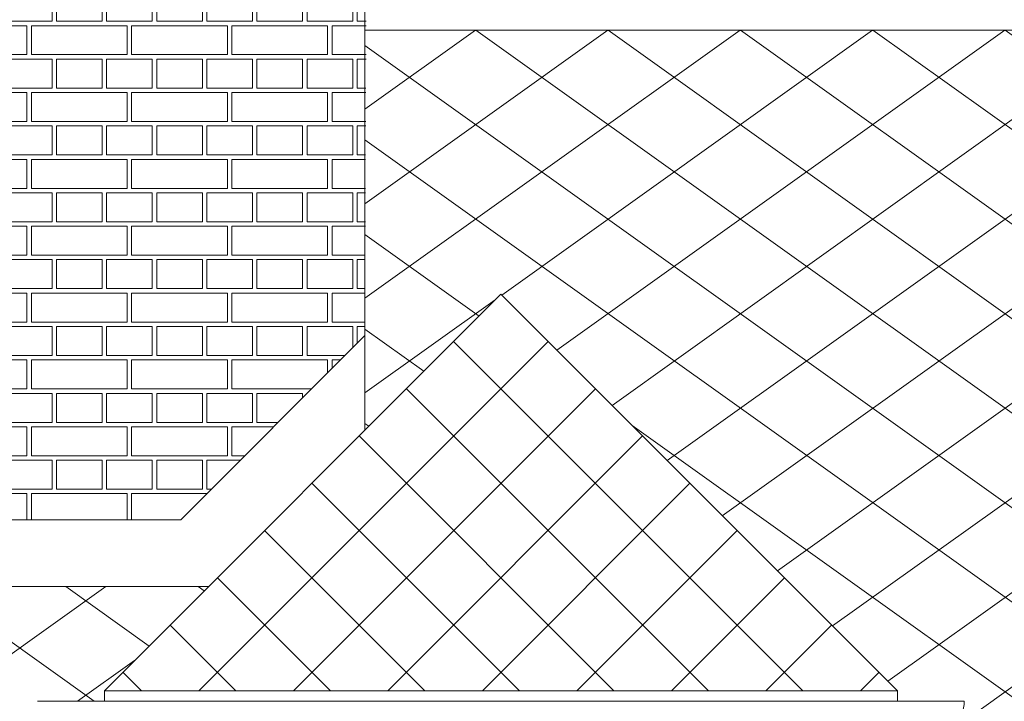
# Model space of a CAD drawing. Extents: x -394022 to -71759, y -12022 to 18278.
# Tile 74 of 91: x -107344 to -105134, y 10595 to 12124. Entities that reach past the tile are written whole.
import ezdxf

# ---------------------------------------------------------------- set-up
doc = ezdxf.new("R2010")
doc.units = 0
doc.header["$MEASUREMENT"] = 0
doc.layers.add('Arch kolorystyka_Nr_Pióra__114', color=7, linetype='Continuous', lineweight=13, true_color=0xf1d696)
doc.layers.add('arch wypelnienia_Nr_Pióra__2', color=7, linetype='Continuous', lineweight=13, true_color=0x7f7f7f)
for name, color, linetype, lineweight in [('INWENT DACH_Nr_Pióra__21', 7, 'Continuous', 13), ('INWENT ODWODNIENIE_Nr_Pióra__5', 7, 'Continuous', 13), ('INWENT.ŚCIANY_Nr_Pióra__21', 7, 'Continuous', 13)]:
    doc.layers.add(name, color=color, linetype=linetype, lineweight=lineweight)

# ---------------------------------------------------------------- blocks, each defined once
blk = doc.blocks.new('*X6')
at = {"layer": 'Arch kolorystyka_Nr_Pióra__114', "linetype": 'Continuous'}
for p, q in [((-107271.2, 12185.6), (-107271.2, 12120.6)), ((-107261.2, 12185.6), (-107261.2, 12120.6)), ((-107158.7, 12185.6), (-107158.7, 12120.6)), ((-107148.7, 12185.6), (-107148.7, 12120.6)), ((-107046.2, 12185.6), (-107046.2, 12120.6)), ((-107036.2, 12185.6), (-107036.2, 12120.6)), ((-106933.7, 12185.6), (-106933.7, 12120.6)), ((-106923.7, 12185.6), (-106923.7, 12120.6)), ((-106821.2, 12185.6), (-106821.2, 12120.6)), ((-106811.2, 12185.6), (-106811.2, 12120.6)), ((-106708.7, 12185.6), (-106708.7, 12120.6)), ((-106698.7, 12185.6), (-106698.7, 12120.6)), ((-106596.2, 12185.6), (-106596.2, 12120.6)), ((-106586.2, 12185.6), (-106586.2, 12120.6)), ((-107373.7, 12120.6), (-107271.2, 12120.6)), ((-107261.2, 12120.6), (-107158.7, 12120.6)), ((-107148.7, 12120.6), (-107046.2, 12120.6)), ((-107036.2, 12120.6), (-106933.7, 12120.6)), ((-106923.7, 12120.6), (-106821.2, 12120.6)), ((-106811.2, 12120.6), (-106708.7, 12120.6)), ((-106698.7, 12120.6), (-106596.2, 12120.6)), ((-106586.2, 12120.6), (-106566, 12120.6)), ((-107327.5, 12110.6), (-107542.5, 12110.6)), ((-107327.5, 12045.6), (-107327.5, 12110.6)), ((-107102.5, 12110.6), (-107317.5, 12110.6)), ((-107317.5, 12045.6), (-107317.5, 12110.6)), ((-107102.5, 12045.6), (-107102.5, 12110.6)), ((-106877.5, 12110.6), (-107092.5, 12110.6)), ((-107092.5, 12045.6), (-107092.5, 12110.6)), ((-106877.5, 12045.6), (-106877.5, 12110.6)), ((-106652.5, 12110.6), (-106867.5, 12110.6)), ((-106867.5, 12045.6), (-106867.5, 12110.6)), ((-106652.5, 12045.6), (-106652.5, 12110.6)), ((-106566.1, 12110.6), (-106642.5, 12110.6)), ((-106642.5, 12045.6), (-106642.5, 12110.6)), ((-107542.5, 12045.6), (-107327.5, 12045.6)), ((-107317.5, 12045.6), (-107102.5, 12045.6)), ((-107092.5, 12045.6), (-106877.5, 12045.6)), ((-106867.5, 12045.6), (-106652.5, 12045.6)), ((-106642.5, 12045.6), (-106566.3, 12045.6)), ((-107373.7, 12035.6), (-107271.2, 12035.6)), ((-107271.2, 12035.6), (-107271.2, 11970.6)), ((-107261.2, 12035.6), (-107261.2, 11970.6)), ((-107261.2, 12035.6), (-107158.7, 12035.6)), ((-107158.7, 12035.6), (-107158.7, 11970.6)), ((-107148.7, 12035.6), (-107148.7, 11970.6)), ((-107148.7, 12035.6), (-107046.2, 12035.6)), ((-107046.2, 12035.6), (-107046.2, 11970.6)), ((-107036.2, 12035.6), (-107036.2, 11970.6)), ((-107036.2, 12035.6), (-106933.7, 12035.6)), ((-106933.7, 12035.6), (-106933.7, 11970.6)), ((-106923.7, 12035.6), (-106923.7, 11970.6)), ((-106923.7, 12035.6), (-106821.2, 12035.6)), ((-106821.2, 12035.6), (-106821.2, 11970.6)), ((-106811.2, 12035.6), (-106811.2, 11970.6)), ((-106811.2, 12035.6), (-106708.7, 12035.6)), ((-106708.7, 12035.6), (-106708.7, 11970.6)), ((-106698.7, 12035.6), (-106698.7, 11970.6)), ((-106698.7, 12035.6), (-106596.2, 12035.6)), ((-106596.2, 12035.6), (-106596.2, 11970.6)), ((-106586.2, 12035.6), (-106586.2, 11970.6)), ((-106586.2, 12035.6), (-106566.4, 12035.6)), ((-107327.5, 11960.6), (-107542.5, 11960.6)), ((-107373.7, 11970.6), (-107271.2, 11970.6)), ((-107327.5, 11895.6), (-107327.5, 11960.6)), ((-107102.5, 11960.6), (-107317.5, 11960.6)), ((-107317.5, 11895.6), (-107317.5, 11960.6)), ((-107261.2, 11970.6), (-107158.7, 11970.6)), ((-107148.7, 11970.6), (-107046.2, 11970.6)), ((-107102.5, 11895.6), (-107102.5, 11960.6)), ((-106877.5, 11960.6), (-107092.5, 11960.6)), ((-107092.5, 11895.6), (-107092.5, 11960.6)), ((-107036.2, 11970.6), (-106933.7, 11970.6)), ((-106923.7, 11970.6), (-106821.2, 11970.6)), ((-106877.5, 11895.6), (-106877.5, 11960.6)), ((-106652.5, 11960.6), (-106867.5, 11960.6)), ((-106867.5, 11895.6), (-106867.5, 11960.6)), ((-106811.2, 11970.6), (-106708.7, 11970.6)), ((-106698.7, 11970.6), (-106596.2, 11970.6)), ((-106652.5, 11895.6), (-106652.5, 11960.6)), ((-106566.7, 11960.6), (-106642.5, 11960.6)), ((-106642.5, 11895.6), (-106642.5, 11960.6)), ((-106586.2, 11970.6), (-106566.6, 11970.6)), ((-107542.5, 11895.6), (-107327.5, 11895.6)), ((-107317.5, 11895.6), (-107102.5, 11895.6)), ((-107092.5, 11895.6), (-106877.5, 11895.6)), ((-106867.5, 11895.6), (-106652.5, 11895.6)), ((-106642.5, 11895.6), (-106566.9, 11895.6)), ((-107373.7, 11885.6), (-107271.2, 11885.6)), ((-107271.2, 11885.6), (-107271.2, 11820.6)), ((-107261.2, 11885.6), (-107261.2, 11820.6)), ((-107261.2, 11885.6), (-107158.7, 11885.6)), ((-107158.7, 11885.6), (-107158.7, 11820.6)), ((-107148.7, 11885.6), (-107148.7, 11820.6)), ((-107148.7, 11885.6), (-107046.2, 11885.6)), ((-107046.2, 11885.6), (-107046.2, 11820.6)), ((-107036.2, 11885.6), (-107036.2, 11820.6)), ((-107036.2, 11885.6), (-106933.7, 11885.6)), ((-106933.7, 11885.6), (-106933.7, 11820.6)), ((-106923.7, 11885.6), (-106923.7, 11820.6)), ((-106923.7, 11885.6), (-106821.2, 11885.6)), ((-106821.2, 11885.6), (-106821.2, 11820.6)), ((-106811.2, 11885.6), (-106811.2, 11820.6)), ((-106811.2, 11885.6), (-106708.7, 11885.6)), ((-106708.7, 11885.6), (-106708.7, 11820.6)), ((-106698.7, 11885.6), (-106698.7, 11820.6)), ((-106698.7, 11885.6), (-106596.2, 11885.6)), ((-106596.2, 11885.6), (-106596.2, 11820.6)), ((-106586.2, 11885.6), (-106586.2, 11820.6)), ((-106586.2, 11885.6), (-106566.9, 11885.6)), ((-107327.5, 11810.6), (-107542.5, 11810.6)), ((-107373.7, 11820.6), (-107271.2, 11820.6)), ((-107327.5, 11745.6), (-107327.5, 11810.6)), ((-107102.5, 11810.6), (-107317.5, 11810.6)), ((-107317.5, 11745.6), (-107317.5, 11810.6)), ((-107261.2, 11820.6), (-107158.7, 11820.6)), ((-107148.7, 11820.6), (-107046.2, 11820.6)), ((-107102.5, 11745.6), (-107102.5, 11810.6)), ((-106877.5, 11810.6), (-107092.5, 11810.6)), ((-107092.5, 11745.6), (-107092.5, 11810.6)), ((-107036.2, 11820.6), (-106933.7, 11820.6)), ((-106923.7, 11820.6), (-106821.2, 11820.6)), ((-106877.5, 11745.6), (-106877.5, 11810.6)), ((-106652.5, 11810.6), (-106867.5, 11810.6)), ((-106867.5, 11745.6), (-106867.5, 11810.6)), ((-106811.2, 11820.6), (-106708.7, 11820.6)), ((-106698.7, 11820.6), (-106596.2, 11820.6)), ((-106652.5, 11745.6), (-106652.5, 11810.6)), ((-106567.2, 11810.6), (-106642.5, 11810.6)), ((-106642.5, 11745.6), (-106642.5, 11810.6)), ((-106586.2, 11820.6), (-106567.2, 11820.6)), ((-107542.5, 11745.6), (-107327.5, 11745.6)), ((-107373.7, 11735.6), (-107271.2, 11735.6)), ((-107317.5, 11745.6), (-107102.5, 11745.6)), ((-107271.2, 11735.6), (-107271.2, 11670.6)), ((-107261.2, 11735.6), (-107261.2, 11670.6)), ((-107261.2, 11735.6), (-107158.7, 11735.6)), ((-107158.7, 11735.6), (-107158.7, 11670.6)), ((-107148.7, 11735.6), (-107148.7, 11670.6)), ((-107148.7, 11735.6), (-107046.2, 11735.6)), ((-107092.5, 11745.6), (-106877.5, 11745.6)), ((-107046.2, 11735.6), (-107046.2, 11670.6)), ((-107036.2, 11735.6), (-107036.2, 11670.6)), ((-107036.2, 11735.6), (-106933.7, 11735.6)), ((-106933.7, 11735.6), (-106933.7, 11670.6)), ((-106923.7, 11735.6), (-106923.7, 11670.6)), ((-106923.7, 11735.6), (-106821.2, 11735.6)), ((-106867.5, 11745.6), (-106652.5, 11745.6)), ((-106821.2, 11735.6), (-106821.2, 11670.6)), ((-106811.2, 11735.6), (-106811.2, 11670.6)), ((-106811.2, 11735.6), (-106708.7, 11735.6)), ((-106708.7, 11735.6), (-106708.7, 11670.6)), ((-106698.7, 11735.6), (-106698.7, 11670.6)), ((-106698.7, 11735.6), (-106596.2, 11735.6)), ((-106642.5, 11745.6), (-106567.5, 11745.6)), ((-106596.2, 11735.6), (-106596.2, 11670.6)), ((-106586.2, 11735.6), (-106586.2, 11670.6)), ((-106586.2, 11735.6), (-106567.5, 11735.6)), ((-107373.7, 11670.6), (-107271.2, 11670.6)), ((-107261.2, 11670.6), (-107158.7, 11670.6)), ((-107148.7, 11670.6), (-107046.2, 11670.6)), ((-107036.2, 11670.6), (-106933.7, 11670.6)), ((-106923.7, 11670.6), (-106821.2, 11670.6)), ((-106811.2, 11670.6), (-106708.7, 11670.6)), ((-106698.7, 11670.6), (-106596.2, 11670.6)), ((-106586.2, 11670.6), (-106567.8, 11670.6)), ((-107327.5, 11660.6), (-107542.5, 11660.6)), ((-107327.5, 11595.6), (-107327.5, 11660.6)), ((-107102.5, 11660.6), (-107317.5, 11660.6)), ((-107317.5, 11595.6), (-107317.5, 11660.6)), ((-107102.5, 11595.6), (-107102.5, 11660.6)), ((-106877.5, 11660.6), (-107092.5, 11660.6)), ((-107092.5, 11595.6), (-107092.5, 11660.6)), ((-106877.5, 11595.6), (-106877.5, 11660.6)), ((-106652.5, 11660.6), (-106867.5, 11660.6)), ((-106867.5, 11595.6), (-106867.5, 11660.6)), ((-106652.5, 11595.6), (-106652.5, 11660.6)), ((-106567.8, 11660.6), (-106642.5, 11660.6)), ((-106642.5, 11595.6), (-106642.5, 11660.6)), ((-107542.5, 11595.6), (-107327.5, 11595.6)), ((-107373.7, 11585.6), (-107271.2, 11585.6)), ((-107317.5, 11595.6), (-107102.5, 11595.6)), ((-107271.2, 11585.6), (-107271.2, 11520.6)), ((-107261.2, 11585.6), (-107261.2, 11520.6)), ((-107261.2, 11585.6), (-107158.7, 11585.6)), ((-107158.7, 11585.6), (-107158.7, 11520.6)), ((-107148.7, 11585.6), (-107148.7, 11520.6)), ((-107148.7, 11585.6), (-107046.2, 11585.6)), ((-107092.5, 11595.6), (-106877.5, 11595.6)), ((-107046.2, 11585.6), (-107046.2, 11520.6)), ((-107036.2, 11585.6), (-107036.2, 11520.6)), ((-107036.2, 11585.6), (-106933.7, 11585.6)), ((-106933.7, 11585.6), (-106933.7, 11520.6)), ((-106923.7, 11585.6), (-106923.7, 11520.6)), ((-106923.7, 11585.6), (-106821.2, 11585.6)), ((-106867.5, 11595.6), (-106652.5, 11595.6)), ((-106821.2, 11585.6), (-106821.2, 11520.6)), ((-106811.2, 11585.6), (-106811.2, 11520.6)), ((-106811.2, 11585.6), (-106708.7, 11585.6)), ((-106708.7, 11585.6), (-106708.7, 11520.6)), ((-106698.7, 11585.6), (-106698.7, 11520.6)), ((-106698.7, 11585.6), (-106596.2, 11585.6)), ((-106642.5, 11595.6), (-106568, 11595.6)), ((-106596.2, 11585.6), (-106596.2, 11520.6)), ((-106586.2, 11585.6), (-106586.2, 11520.6)), ((-106586.2, 11585.6), (-106568.1, 11585.6)), ((-107373.7, 11520.6), (-107271.2, 11520.6)), ((-107261.2, 11520.6), (-107158.7, 11520.6)), ((-107148.7, 11520.6), (-107046.2, 11520.6)), ((-107036.2, 11520.6), (-106933.7, 11520.6)), ((-106923.7, 11520.6), (-106821.2, 11520.6)), ((-106811.2, 11520.6), (-106708.7, 11520.6)), ((-106698.7, 11520.6), (-106596.2, 11520.6)), ((-106586.2, 11520.6), (-106568.3, 11520.6)), ((-107327.5, 11510.6), (-107542.5, 11510.6)), ((-107327.5, 11445.6), (-107327.5, 11510.6)), ((-107102.5, 11510.6), (-107317.5, 11510.6)), ((-107317.5, 11445.6), (-107317.5, 11510.6)), ((-107102.5, 11445.6), (-107102.5, 11510.6)), ((-106877.5, 11510.6), (-107092.5, 11510.6)), ((-107092.5, 11445.6), (-107092.5, 11510.6)), ((-106877.5, 11445.6), (-106877.5, 11510.6)), ((-106652.5, 11510.6), (-106867.5, 11510.6)), ((-106867.5, 11445.6), (-106867.5, 11510.6)), ((-106652.5, 11445.6), (-106652.5, 11510.6)), ((-106568.4, 11510.6), (-106642.5, 11510.6)), ((-106642.5, 11445.6), (-106642.5, 11510.6)), ((-107542.5, 11445.6), (-107327.5, 11445.6)), ((-107373.7, 11435.6), (-107271.2, 11435.6)), ((-107317.5, 11445.6), (-107102.5, 11445.6)), ((-107271.2, 11435.6), (-107271.2, 11370.6)), ((-107261.2, 11435.6), (-107261.2, 11370.6)), ((-107261.2, 11435.6), (-107158.7, 11435.6)), ((-107158.7, 11435.6), (-107158.7, 11370.6)), ((-107148.7, 11435.6), (-107148.7, 11370.6)), ((-107148.7, 11435.6), (-107046.2, 11435.6)), ((-107092.5, 11445.6), (-106877.5, 11445.6)), ((-107046.2, 11435.6), (-107046.2, 11370.6)), ((-107036.2, 11435.6), (-107036.2, 11370.6)), ((-107036.2, 11435.6), (-106933.7, 11435.6)), ((-106933.7, 11435.6), (-106933.7, 11370.6)), ((-106923.7, 11435.6), (-106923.7, 11370.6)), ((-106923.7, 11435.6), (-106821.2, 11435.6)), ((-106867.5, 11445.6), (-106652.5, 11445.6)), ((-106821.2, 11435.6), (-106821.2, 11370.6)), ((-106811.2, 11435.6), (-106811.2, 11370.6)), ((-106811.2, 11435.6), (-106708.7, 11435.6)), ((-106708.7, 11435.6), (-106708.7, 11370.6)), ((-106698.7, 11435.6), (-106698.7, 11370.6)), ((-106698.7, 11435.6), (-106596.2, 11435.6)), ((-106642.5, 11445.6), (-106568.6, 11445.6)), ((-106596.2, 11435.6), (-106596.2, 11387.8)), ((-106586.2, 11435.6), (-106586.2, 11397.8)), ((-106586.2, 11435.6), (-106568.7, 11435.6)), ((-107327.5, 11360.6), (-107542.5, 11360.6)), ((-107373.7, 11370.6), (-107271.2, 11370.6)), ((-107327.5, 11295.6), (-107327.5, 11360.6)), ((-107102.5, 11360.6), (-107317.5, 11360.6)), ((-107317.5, 11295.6), (-107317.5, 11360.6)), ((-107261.2, 11370.6), (-107158.7, 11370.6)), ((-107148.7, 11370.6), (-107046.2, 11370.6)), ((-107102.5, 11295.6), (-107102.5, 11360.6)), ((-106877.5, 11360.6), (-107092.5, 11360.6)), ((-107092.5, 11295.6), (-107092.5, 11360.6)), ((-107036.2, 11370.6), (-106933.7, 11370.6)), ((-106923.7, 11370.6), (-106821.2, 11370.6)), ((-106877.5, 11295.6), (-106877.5, 11360.6)), ((-106652.5, 11360.6), (-106867.5, 11360.6)), ((-106867.5, 11295.6), (-106867.5, 11360.6)), ((-106811.2, 11370.6), (-106708.7, 11370.6)), ((-106698.7, 11370.6), (-106613.4, 11370.6)), ((-106652.5, 11331.6), (-106652.5, 11360.6)), ((-106623.4, 11360.6), (-106642.5, 11360.6)), ((-106642.5, 11341.6), (-106642.5, 11360.6)), ((-107542.5, 11295.6), (-107327.5, 11295.6)), ((-107317.5, 11295.6), (-107102.5, 11295.6)), ((-107092.5, 11295.6), (-106877.5, 11295.6)), ((-106867.5, 11295.6), (-106688.4, 11295.6)), ((-107373.7, 11285.6), (-107271.2, 11285.6)), ((-107271.2, 11285.6), (-107271.2, 11220.6)), ((-107261.2, 11285.6), (-107261.2, 11220.6)), ((-107261.2, 11285.6), (-107158.7, 11285.6)), ((-107158.7, 11285.6), (-107158.7, 11220.6)), ((-107148.7, 11285.6), (-107148.7, 11220.6)), ((-107148.7, 11285.6), (-107046.2, 11285.6)), ((-107046.2, 11285.6), (-107046.2, 11220.6)), ((-107036.2, 11285.6), (-107036.2, 11220.6)), ((-107036.2, 11285.6), (-106933.7, 11285.6)), ((-106933.7, 11285.6), (-106933.7, 11220.6)), ((-106923.7, 11285.6), (-106923.7, 11220.6)), ((-106923.7, 11285.6), (-106821.2, 11285.6)), ((-106821.2, 11285.6), (-106821.2, 11220.6)), ((-106811.2, 11285.6), (-106811.2, 11220.6)), ((-106811.2, 11285.6), (-106708.7, 11285.6)), ((-106708.7, 11285.6), (-106708.7, 11275.3)), ((-106698.7, 11285.6), (-106698.7, 11285.3)), ((-106698.7, 11285.6), (-106698.4, 11285.6)), ((-107327.5, 11210.6), (-107542.5, 11210.6)), ((-107373.7, 11220.6), (-107271.2, 11220.6)), ((-107327.5, 11145.6), (-107327.5, 11210.6)), ((-107102.5, 11210.6), (-107317.5, 11210.6)), ((-107317.5, 11145.6), (-107317.5, 11210.6)), ((-107261.2, 11220.6), (-107158.7, 11220.6)), ((-107148.7, 11220.6), (-107046.2, 11220.6)), ((-107102.5, 11145.6), (-107102.5, 11210.6)), ((-106877.5, 11210.6), (-107092.5, 11210.6)), ((-107092.5, 11145.6), (-107092.5, 11210.6)), ((-107036.2, 11220.6), (-106933.7, 11220.6)), ((-106923.7, 11220.6), (-106821.2, 11220.6)), ((-106877.5, 11145.6), (-106877.5, 11210.6)), ((-106773.4, 11210.6), (-106867.5, 11210.6)), ((-106867.5, 11145.6), (-106867.5, 11210.6)), ((-106811.2, 11220.6), (-106763.4, 11220.6)), ((-107542.5, 11145.6), (-107327.5, 11145.6)), ((-107317.5, 11145.6), (-107102.5, 11145.6)), ((-107092.5, 11145.6), (-106877.5, 11145.6)), ((-106867.5, 11145.6), (-106838.4, 11145.6)), ((-107373.7, 11135.6), (-107271.2, 11135.6)), ((-107271.2, 11135.6), (-107271.2, 11070.6)), ((-107261.2, 11135.6), (-107261.2, 11070.6)), ((-107261.2, 11135.6), (-107158.7, 11135.6)), ((-107158.7, 11135.6), (-107158.7, 11070.6)), ((-107148.7, 11135.6), (-107148.7, 11070.6)), ((-107148.7, 11135.6), (-107046.2, 11135.6)), ((-107046.2, 11135.6), (-107046.2, 11070.6)), ((-107036.2, 11135.6), (-107036.2, 11070.6)), ((-107036.2, 11135.6), (-106933.7, 11135.6)), ((-106933.7, 11135.6), (-106933.7, 11070.6)), ((-106923.7, 11135.6), (-106923.7, 11070.6)), ((-106923.7, 11135.6), (-106848.4, 11135.6)), ((-107327.5, 11060.6), (-107542.5, 11060.6)), ((-107373.7, 11070.6), (-107271.2, 11070.6)), ((-107327.5, 11002.1), (-107327.5, 11060.6)), ((-107102.5, 11060.6), (-107317.5, 11060.6)), ((-107317.5, 11002.1), (-107317.5, 11060.6)), ((-107261.2, 11070.6), (-107158.7, 11070.6)), ((-107148.7, 11070.6), (-107046.2, 11070.6)), ((-107102.5, 11002.1), (-107102.5, 11060.6)), ((-106923.4, 11060.6), (-107092.5, 11060.6)), ((-107092.5, 11002.1), (-107092.5, 11060.6)), ((-107036.2, 11070.6), (-106933.7, 11070.6)), ((-106923.7, 11070.6), (-106913.4, 11070.6))]:
    blk.add_line(p, q, dxfattribs=at)
blk = doc.blocks.new('Wypełnienie_3')
at = {"layer": 'Arch kolorystyka_Nr_Pióra__114', "linetype": 'Continuous'}
blk.add_blockref('*X6', (0, 0), dxfattribs=at)

msp = doc.modelspace()

# ---------------------------------------------------------------- hatches: boundary and pattern name
at = {"layer": 'arch wypelnienia_Nr_Pióra__2', "linetype": 'Continuous'}
h = msp.add_hatch(dxfattribs=at)
h.set_pattern_fill('Concrete_Block', color=256, style=0, pattern_type=2)
h.set_pattern_definition([(35.5377, (-95628.74, 12100.65), (-148.4924, 106.066), []), (144.4623, (-95628.74, 12100.65), (148.4924, 106.066), [])])
h.paths.add_polyline_path([(-106568.7, 12100.6), (-106568.7, 11203.2), (-106263.7, 11508.2), (-105373.7, 10618.2), (-105373.7, 10594.7), (-105223.7, 10594.7, -0.411875), (-105298.7, 10520.3), (-105373.7, 10520.3), (-105373.7, 10408.2), (-105508.7, 10408.2), (-105508.7, 9324.8), (-104758.7, 8894.3), (-104758.7, 10408.2), (-104893.7, 10408.2), (-104893.7, 10520.3), (-104968.7, 10520.3, -0.411875), (-105043.7, 10594.7), (-104893.7, 10594.7), (-104893.7, 10595.3), (-104893.7, 10618.2), (-104003.7, 11508.2), (-103113.7, 10618.2), (-103113.7, 10595.3), (-102963.7, 10595.3, -0.414214), (-103038.7, 10520.3), (-103113.7, 10520.3), (-103113.7, 10408.2), (-103248.7, 10408.2), (-103248.7, 8813.2), (-104617.4, 8813.2), (-104608.7, 8808.2), (-99138.7, 8808.2), (-99138.7, 8778.2), (-99168.7, 8778.2), (-99168.7, 8708.2), (-99268.7, 8708.2), (-99268.7, 8588.2), (-99368.7, 8588.2), (-99368.7, 8488.2), (-99468.7, 8488.2), (-99468.7, 7957.6), (-88298.7, 7957.6), (-88298.7, 7993.2), (-88318.7, 7993.2), (-88318.7, 8023.2), (-88338.7, 8023.2), (-88338.7, 8053.2), (-88358.7, 8053.2), (-88358.7, 8075), (-88367.1, 8075), (-88367.1, 8145.4), (-87898.7, 8765), (-87898.7, 10653.2), (-88098.7, 10653.2), (-88098.7, 10793.4), (-88173.7, 10793.4, -0.406237), (-88248.7, 10868.4), (-88098.7, 10869), (-86394.4, 12100.6), (-86948.7, 12100.6), (-86948.7, 11774.4), (-88138.7, 11774.4), (-88138.7, 12100.6), (-92528.7, 12100.6), (-92528.7, 12000.6), (-93328.7, 12000.6), (-93328.7, 12100.6), (-95628.7, 12100.6), (-95628.7, 11013.2), (-95133.7, 11508.2), (-94243.7, 10618.2), (-94243.7, 10594.7), (-94093.7, 10595.3, -0.414214), (-94168.7, 10520.3), (-94243.7, 10520.3), (-94243.7, 10408.2), (-94378.7, 10408.2), (-94378.7, 8813.2), (-95888.7, 8813.2), (-95888.7, 10408.2), (-96023.7, 10408.2), (-96023.7, 10520.3), (-96098.7, 10520.3, -0.411875), (-96173.7, 10594.7), (-96023.7, 10594.7), (-96023.7, 10595.3), (-96023.7, 10618.2), (-95703.8, 10938.1), (-96268.7, 10938.1), (-96268.7, 12100.6)], flags=0)
h.paths.add_polyline_path([(-91658.7, 10520.3, -0.411875), (-91733.7, 10594.7), (-91583.7, 10594.7), (-91583.7, 10618.2), (-90693.7, 11508.2), (-89803.7, 10618.2), (-89803.7, 10594.7), (-89653.7, 10594.7, -0.411875), (-89728.7, 10520.3), (-89803.7, 10520.3), (-89803.7, 10408.2), (-89938.7, 10408.2), (-89938.7, 8813.2), (-90088.7, 8813.2), (-91298.7, 8813.2), (-91448.7, 8813.2), (-91448.7, 10408.2), (-91583.7, 10408.2), (-91583.7, 10520.3)], flags=0)
h.paths.add_polyline_path([(-93948.7, 10520.3, -0.411875), (-94023.7, 10594.7), (-93873.7, 10594.7), (-93873.7, 10618.2), (-92983.7, 11508.2), (-92093.7, 10618.2), (-92093.7, 10594.7), (-91943.7, 10594.7, -0.411875), (-92018.7, 10520.3), (-92093.7, 10520.3), (-92093.7, 10408.2), (-92228.7, 10408.2), (-92228.7, 8813.2), (-92378.7, 8813.2), (-93588.7, 8813.2), (-93738.7, 8813.2), (-93738.7, 10408.2), (-93873.7, 10408.2), (-93873.7, 10520.3)], flags=0)
h.paths.add_polyline_path([(-98743.7, 10594.7), (-98593.7, 10594.7), (-98593.7, 10595.3), (-98593.7, 10618.2), (-97703.7, 11508.2), (-96813.7, 10618.2), (-96813.7, 10595.3), (-96663.7, 10595.3, -0.414214), (-96738.7, 10520.3), (-96813.7, 10520.3), (-96813.7, 10408.2), (-96948.7, 10408.2), (-96948.7, 8813.2), (-98458.7, 8813.2), (-98458.7, 10408.2), (-98593.7, 10408.2), (-98593.7, 10520.3), (-98668.7, 10520.3, -0.411875)], flags=0)
h.paths.add_polyline_path([(-102778.7, 10520.3, -0.411875), (-102853.7, 10594.7), (-102703.7, 10594.7), (-102703.7, 10595.3), (-102703.7, 10618.2), (-101813.7, 11508.2), (-100923.7, 10618.2), (-100923.7, 10595.3), (-100773.7, 10595.3, -0.414214), (-100848.7, 10520.3), (-100923.7, 10520.3), (-100923.7, 10408.2), (-101058.7, 10408.2), (-101058.7, 8813.2), (-102568.7, 8813.2), (-102568.7, 10408.2), (-102703.7, 10408.2), (-102703.7, 10520.3)], flags=0)
h = msp.add_hatch(dxfattribs=at)
h.set_pattern_fill('Concrete_Block', color=256, style=0, pattern_type=2)
h.set_pattern_definition([(45, (-106263.74, 11508.18), (-106.066, 106.066), []), (135, (-106263.74, 11508.18), (106.066, 106.066), [])])
h.paths.add_polyline_path([(-105373.7, 10618.2), (-106263.7, 11508.2), (-107153.7, 10618.2)], flags=0)
h = msp.add_hatch(dxfattribs=at)
h.set_pattern_fill('Concrete_Block', color=256, style=0, pattern_type=2)
h.set_pattern_definition([(35.538, (-107343.74, 10501.8), (-148.49, 106.066), []), (144.462, (-107343.74, 10501.8), (148.49, 106.066), [])])
h.paths.add_polyline_path([(-106919.8, 10852.1), (-107767.6, 10852.1), (-107533.7, 10618.2), (-107533.7, 10594.7), (-107383.7, 10594.7, -0.411875), (-107458.7, 10520.3), (-107533.7, 10520.3), (-107533.7, 10408.2), (-107668.7, 10408.2), (-107668.7, 10151.5), (-107308.7, 10358.2), (-107018.7, 10191.7), (-107018.7, 10408.2), (-107153.7, 10408.2), (-107153.7, 10520.3), (-107228.7, 10520.3, -0.411875), (-107303.7, 10594.7), (-107153.7, 10594.7), (-107153.7, 10618.2)], flags=0)

# ---------------------------------------------------------------- linework, layer by layer
at = {"layer": 'INWENT DACH_Nr_Pióra__21', "linetype": 'Continuous'}
for p, q in [((-106568.7, 12100.6), (-96268.7, 12100.6)), ((-107153.7, 10618.2), (-106263.7, 11508.2)), ((-105373.7, 10618.2), (-106263.7, 11508.2)), ((-106982, 11002.1), (-106568.7, 11415.3)), ((-107705.5, 11002.1), (-106982, 11002.1)), ((-107767.6, 10852.1), (-106919.8, 10852.1)), ((-107153.7, 10618.2), (-105373.7, 10618.2)), ((-107153.7, 10594.7), (-107153.7, 10618.2)), ((-105373.7, 10594.7), (-105373.7, 10618.2))]:
    msp.add_line(p, q, dxfattribs=at)
at = {"layer": 'INWENT ODWODNIENIE_Nr_Pióra__5', "linetype": 'Continuous'}
msp.add_line((-107303.7, 10594.7), (-105223.7, 10594.7), dxfattribs=at)
msp.add_arc((-105298.7, 10595.3), 75, 270, 0, dxfattribs=at)
at = {"layer": 'INWENT.ŚCIANY_Nr_Pióra__21', "linetype": 'Continuous'}
msp.add_line((-106568.7, 12870.6), (-106568.7, 11203.2), dxfattribs=at)

# ---------------------------------------------------------------- block references
at = {"layer": 'Arch kolorystyka_Nr_Pióra__114', "linetype": 'Continuous'}
msp.add_blockref('Wypełnienie_3', (0, 0), dxfattribs=at)

doc.saveas('drawing.dxf')
